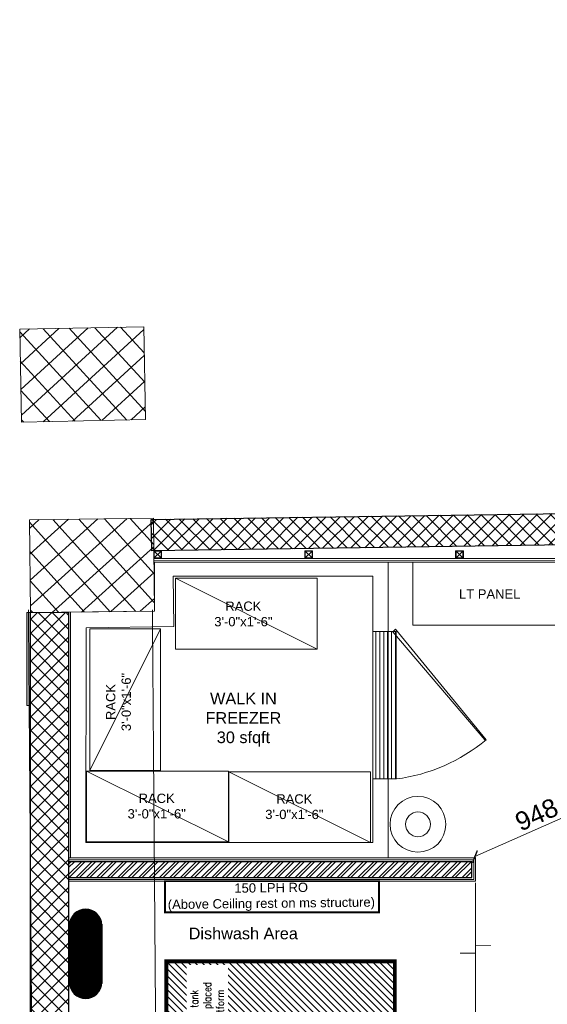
# Model space of a CAD drawing. Header units: millimetres. Extents: x 508219 to 745096, y 311341 to 352167.
# Tile 4 of 47: x 512833 to 516237, y 345259 to 351614. Entities that reach past the tile are written whole.
import ezdxf

# ---------------------------------------------------------------- set-up
doc = ezdxf.new("R2010")
doc.units = ezdxf.units.MM
doc.header["$PDMODE"] = 34
for name, pattern in [('( Hidden )', [0.375, 0.25, -0.125]), ('ACAD_ISO02W100', [15, 12, -3]), ('DASHED', [0.75, 0.5, -0.25])]:
    doc.linetypes.add(name, pattern=pattern)
doc.layers.get('0').update_dxf_attribs({"color": 252})
for name, color, linetype, lineweight in [('01_TEXT', 7, 'Continuous', 5), ('02_BOH-COLD ROOM PANEL', 134, 'Continuous', 18), ('02_EQUIPMENT', 124, 'Continuous', 0), ('02_EQUIPMENT-TEXT', 7, 'Continuous', 0), ('02_EQUIPMENT-VEG', 104, 'Continuous', 0), ('A-COLUMN', 5, 'Continuous', 20), ('A-Dimension', 42, 'Continuous', 9), ('A-FLOR-STRS', 5, 'Continuous', 5), ('A-WALL', 12, 'Continuous', 30), ('A-Wall Hatch', 8, 'Continuous', 5), ('A-Wall Paneling', 1, 'Continuous', 9), ('Facade Paneling', 10, 'Continuous', 5), ('GYSER', 30, 'Continuous', 25), ('Ms Section', 6, 'Continuous', 5), ('PLASTER', 252, 'Continuous', 9), ('Storage Racks', 251, 'Continuous', 20), ('TILE', 44, 'Continuous', 0)]:
    doc.layers.add(name, color=color, linetype=linetype, lineweight=lineweight)
doc.layers.add('Beam', color=7, linetype='ACAD_ISO02W100', lineweight=13, true_color=0x3f7f00)
doc.layers.add('Water Tank', color=7, linetype='Continuous')
doc.styles.add('DIM_75', font='arial.ttf', dxfattribs={"height": 4.5})
doc.styles.add('PDF Arial', font='arial.ttf')
doc.styles.add('ROMANS', font='simplex.shx', dxfattribs={"width": 0.8})
doc.styles.get("Standard").update_dxf_attribs({"font": 'arial.ttf'})
doc.dimstyles.new('DIM-60', dxfattribs={"dimtxt": 120, "dimasz": 60, "dimexe": 5, "dimexo": 0, "dimgap": 25, "dimtad": 1, "dimdec": 0, "dimzin": 0, "dimdsep": 46, "dimtxsty": 'Standard', "dimblk": 'ARCHTICK', "dimcen": 0.09, "dimclrd": 256, "dimclre": 252, "dimclrt": 256, "dimadec": 0, "dimazin": 0, "dimtfac": 1, "dimtdec": 0, "dimtofl": 0, "dimtmove": 0, "dimatfit": 3, "dimfxl": 0, "dimtolj": 1, "dimtzin": 0, "dimlwd": -1, "dimlwe": 0, "dimarcsym": 0})

# ---------------------------------------------------------------- blocks, each defined once
blk = doc.blocks.new('SQ COL')
blk.add_lwpolyline([(400, -300), (400, 300), (-400, 300), (-400, -300)], close=True)
blk = doc.blocks.new('A$Cdd9ef9fa')
at = {"layer": '01_TEXT'}
h = blk.add_hatch(color=256, dxfattribs=at)
h.dxf.hatch_style = 1
h.paths.add_polyline_path([(3, 47), (47, 47), (47, 3), (3, 3)], flags=16)
h.paths.add_polyline_path([(0, 50), (50, 50), (50, 0), (0, 0)])
at = {"ltscale": 1000}
for p, q in [((3, 3), (47, 47)), ((47, 3), (3, 47))]:
    blk.add_line(p, q, dxfattribs=at)
for points in [[(0, 50), (50, 50), (50, 0), (0, 0)], [(3, 47), (47, 47), (47, 3), (3, 3)]]:
    blk.add_lwpolyline(points, close=True, dxfattribs=at)
blk = doc.blocks.new('RACK')
blk.add_line((-36, -18), (0, 0))
blk.add_lwpolyline([(-36, 0), (0, 0), (0, -18), (-36, -18)], close=True)
blk = doc.blocks.new('Cold Room Door')
at = {"layer": '02_BOH-COLD ROOM PANEL', "linetype": 'ByBlock'}
h = blk.add_hatch(dxfattribs=at)
h.set_pattern_fill('_USER', color=256, angle=1620, style=0, pattern_type=0)
h.set_pattern_definition([(360, (-20.7372, -954.2509), (6e-16, -1), [])])
h.paths.add_polyline_path([(0, 6), (37.5, 6), (37.5, 0), (0, 0)])
h = blk.add_hatch(dxfattribs=at)
h.set_pattern_fill('_USER', color=256, angle=1620, style=0, pattern_type=0)
h.set_pattern_definition([(360, (-20.7372, -954.2509), (6e-16, -1), [])])
h.paths.add_polyline_path([(37.5, 6), (0, 6), (0, 0), (37.5, 0)])
at = {"layer": '02_BOH-COLD ROOM PANEL', "linetype": 'ByBlock', "elevation": 0}
blk.add_lwpolyline([(-0.56, 5.81), (0.15, 5.1), (27.54, 28.5), (27.54, 28.79)], close=True, dxfattribs=at)
at = {"layer": '02_BOH-COLD ROOM PANEL', "linetype": 'ByBlock'}
for points in [[(0, 6), (37.5, 6), (37.5, 0), (0, 0), (0, 6)], [(37.5, 6), (0, 6), (0, 0), (37.5, 0), (37.5, 6)]]:
    blk.add_lwpolyline(points, dxfattribs=at)
blk.add_arc((-6.53, 0.33), 44.4, 7.3437, 39.8722, dxfattribs=at)
blk = doc.blocks.new('_ArchTick')
at = {"color": 0, "linetype": 'ByBlock', "const_width": 0.15}
blk.add_lwpolyline([(-0.5, -0.5), (0.5, 0.5)], dxfattribs=at)
blk = doc.blocks.new('*D278')
at = {"layer": 'A-Dimension', "transparency": 16777216}
blk.add_line((515770.7, 346211.7), (516636.6, 346597.3), dxfattribs=at)
at = {"layer": 'A-Dimension', "color": 252, "linetype": '( Hidden )', "lineweight": 0, "transparency": 16777216}
for p, q in [((516640.4, 346588.6), (516634.5, 346601.8)), ((515774.5, 346203), (515768.6, 346216.3))]:
    blk.add_line(p, q, dxfattribs=at)
at = {"layer": 'DEFPOINTS', "color": 0, "transparency": 16777216}
for p in [(516636.6, 346597.3), (516640.4, 346588.6), (515774.5, 346203)]:
    blk.add_point(p, dxfattribs=at)
at = {"layer": 'A-Dimension', "transparency": 16777216, "xscale": 60, "yscale": 60, "zscale": 60}
for p, rotation in [((516636.6, 346597.3), 24.00078041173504), ((515770.7, 346211.7), 204.0007804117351)]:
    blk.add_blockref('_ArchTick', p, dxfattribs=dict(at, rotation=rotation))
at = {"layer": 'A-Dimension', "transparency": 16777216, "insert": (516168.5, 346483.3), "char_height": 120, "attachment_point": 5, "rotation": 24.00078}
blk.add_mtext('\\A1;948', dxfattribs=at)
blk = doc.blocks.new('LOFT TANK')
at = {"layer": 'Water Tank', "ltscale": 1500, "true_color": 0xadff5c}
h = blk.add_hatch(dxfattribs=at)
h.set_pattern_fill('ANSI31', color=81, scale=250)
h.set_pattern_definition([(45, (0, 0), (-22.097087, 22.097087), [])])
h.paths.add_polyline_path([(507622.6, -216195.1), (507622.6, -214721.9), (506835.2, -214721.9), (506835.2, -216195.1)])
at = {"layer": 'Water Tank', "color": 161, "linetype": 'DASHED', "ltscale": 10, "true_color": 0x8f8fff, "const_width": 25.4}
blk.add_lwpolyline([(507622.6, -216195.1), (507622.6, -214721.9), (506835.2, -214721.9), (506835.2, -216195.1)], close=True, dxfattribs=at)
at = {"layer": 'Water Tank', "color": 161, "linetype": 'DASHED', "ltscale": 10, "true_color": 0x8f8fff, "insert": (506880.7, -214984.5), "char_height": 50, "width": 694.617, "attachment_point": 4, "style": 'ROMANS', "bg_fill": 3, "box_fill_scale": 1.5, "bg_fill_color": 256, "bg_fill_transparency": 0}
blk.add_mtext('\\pi57.78465;{\\C0; 500 ltrs loft tank \\P\\pi42.54656;(58x31x16ht) placed  \\P\\pi74.92751;on a MS Platform }', dxfattribs=at)
blk = doc.blocks.new('A$C0125187C')
at = {"layer": 'GYSER', "lineweight": 0, "true_color": 0x939598}
h = blk.add_hatch(dxfattribs=at)
h.set_pattern_fill('ANSI31', color=252, scale=50, angle=90, style=0)
h.set_pattern_definition([(135, (0, 0), (-4.41942, -4.41942), [])])
edge = h.paths.add_edge_path()
edge.add_line((6.8, 103.2), (6.1, 472.6))
edge.add_arc((103.4, 472.7), 97.2, 0.10432, 180.10432, ccw=False)
edge.add_line((200.6, 472.9), (201.3, 103.5))
edge.add_arc((104, 103.4), 97.2, -179.89568, 0.10432, ccw=False)
at = {"layer": 'GYSER', "color": 211, "ltscale": 10, "true_color": 0xff7fff}
for points in [[(7, 97.1), (0.7, 97.1), (0, 478.7), (6.3, 478.7)], [(200.4, 479), (206.7, 479), (207.4, 97.4), (201.1, 97.4)]]:
    blk.add_lwpolyline(points, dxfattribs=at)
at = {"layer": 'GYSER', "color": 201, "ltscale": 10}
for points in [[(6.8, 103.2), (6.1, 472.6)], [(200.6, 472.9), (201.3, 103.5)]]:
    blk.add_lwpolyline(points, dxfattribs=at)
at = {"layer": 'GYSER', "color": 211, "ltscale": 10, "true_color": 0xff7fff}
for centre, start, end in [((103.4, 472.7), 0.10432, 180.10432), ((104, 103.4), 180.10432, 0.10432)]:
    blk.add_arc(centre, 103.4, start, end, dxfattribs=at)
at = {"layer": 'GYSER', "color": 201, "ltscale": 10}
for centre, start, end in [((103.4, 472.7), 0.10432, 180.10432), ((104, 103.4), 180.10432, 0.10432)]:
    blk.add_arc(centre, 97.2, start, end, dxfattribs=at)

msp = doc.modelspace()

# ---------------------------------------------------------------- hatches: boundary and pattern name
at = {"layer": 'A-COLUMN'}
h = msp.add_hatch(dxfattribs=at)
h.set_pattern_fill('ANSI37', color=256, scale=1000, angle=87.461890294, style=0)
h.set_pattern_definition([(132.4618903, (-8110871.98, 1180679.56), (-92.215817, -84.3874582), []), (222.4618903, (-8110871.98, 1180679.56), (84.3874582, -92.215817), [])])
h.paths.add_polyline_path([(512833.34919, 349616.63575), (512845.19848, 349016.75277), (513645.04245, 349032.55182), (513633.19317, 349632.4348)])
h = msp.add_hatch(dxfattribs=at)
h.set_pattern_fill('ANSI37', color=256, scale=1000, angle=87.044179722, style=0)
h.set_pattern_definition([(132.0441797, (-8104521.66, 1242297.41), (-92.8285813, -83.712929), []), (222.0441797, (-8104521.66, 1242297.41), (83.712929, -92.8285813), [])])
h.paths.add_polyline_path([(512895.75156, 348386.66204), (512903.22717, 347786.70861), (513703.16507, 347796.67609), (513695.68946, 348396.62952)])
at = {"layer": 'A-Wall Hatch', "ltscale": 0.25}
h = msp.add_hatch(dxfattribs=at)
h.set_pattern_fill('ANSI37', color=256, scale=20)
h.set_pattern_definition([(45, (-3055861.37, 195079.82), (-44.9012806, 44.9012806), []), (135, (-3055861.37, 195079.82), (-44.9012806, -44.9012806), [])])
h.paths.add_polyline_path([(519877.79113, 348478.09677), (513682.09672, 348388.65104), (513684.9015, 348186.38078), (513684.9339, 348186.38077), (518551.78534, 348256.64232), (518551.78541, 348257.36937), (518601.78541, 348257.36416), (518601.78189, 348223.57335), (518602.21839, 348186.37559), (518602.81026, 348186.37553), (518602.80505, 348136.3803), (518602.94586, 348136.3803), (518602.94586, 348124.38019), (518603.05386, 348115.17684), (518833.03776, 348117.9283), (518831.38966, 348258.38209), (519880.35529, 348271.6741)])
h.paths.add_polyline_path([(518838.72773, 347633.02044), (518608.74396, 347630.26899), (518614.52832, 347137.32774), (518619.67758, 347137.32774), (518619.67759, 347087.32774), (518615.11504, 347087.32774), (518620.65003, 346615.63837), (518621.51837, 346615.63844), (518621.51837, 346541.63847), (518621.86961, 346511.70605), (518854.148, 346514.61199), (518851.25146, 346744.59375), (518849.15296, 346744.56749)])
h.paths.add_polyline_path([(521470.2131, 346777.35843), (519352.5756, 346750.86559), (519355.43347, 346520.88335), (521475.48203, 346534.49749)])
h.paths.add_polyline_path([(527076.62531, 348582.02459), (519877.79113, 348478.09677), (519880.35529, 348271.6741), (522036.02147, 348298.9897), (522041.26802, 347879.60709), (522267.75711, 347882.43342), (522267.75711, 348161.64934), (522265.99452, 348302.53711), (524550.64202, 348329.63335), (524673.57749, 348331.40814), (524685.57752, 348331.58138), (524685.57752, 348331.2337), (527081.6086, 348359.65097)])
h.paths.add_polyline_path([(528167.90782, 348344.8946), (527939.63298, 348342.47751), (527944.24218, 347951.19677), (527956.90809, 347951.19677), (527956.90809, 347251.19677), (527956.14941, 347251.19677), (528002.66285, 344877.64216), (528221.51189, 344880.4644)])
h = msp.add_hatch(dxfattribs=at)
h.set_pattern_fill('ANSI37', color=256, scale=20)
h.set_pattern_definition([(45, (-3055847.68, 195080.09), (-44.9012806, 44.9012806), []), (135, (-3055847.68, 195080.09), (-44.9012806, -44.9012806), [])])
h.paths.add_polyline_path([(512903.35183, 347786.70426), (513149.14959, 347789.77879), (513149.02508, 344948.83123), (512903.22732, 344948.83123)])
h = msp.add_hatch(dxfattribs=at)
h.set_pattern_fill('ANSI32', color=256, scale=5, angle=-180)
h.set_pattern_definition([(225, (4027361.73, 498078.893), (33.67596045, -33.67596045), []), (225, (4027339.28, 498078.893), (33.67596045, -33.67596045), [])])
h.paths.add_polyline_path([(513149.02508, 346077.0557), (515750.54068, 346077.03576), (515750.54068, 346179.03576), (513149.02508, 346179.0557)])
at = {"layer": 'Facade Paneling', "ltscale": 1000, "true_color": 0x939598}
h = msp.add_hatch(dxfattribs=at)
h.set_pattern_fill('ANSI33', color=252, angle=-90)
h.set_pattern_definition([(315, (367202.8375, 3863743.97), (4.49012806, 4.49012806), []), (315, (367202.8375, 3863739.48), (4.49012806, 4.49012806), [3.175, -1.5875])])
h.paths.add_polyline_path([(512903.42572, 347786.70465), (512903.4182, 347186.70465), (512878.4182, 347186.70465), (512878.42572, 347786.70465)])

# ---------------------------------------------------------------- linework, layer by layer
at = {"layer": '02_BOH-COLD ROOM PANEL'}
for points in [[(513161.1478, 347789.92239), (513703.24395, 347796.53696), (513703.24395, 348112.65047), (515210.977, 348112.65047), (515210.977, 346203.04018), (513161.02508, 346203.04018)], [(513261.1478, 347689.45771), (513828.54278, 347696.73128), (513824.48173, 348022.65047), (515110.977, 348022.65047), (515110.977, 346303.04018), (513261.02508, 346303.04018)]]:
    msp.add_lwpolyline(points, close=True, dxfattribs=at)
at = {"layer": '02_EQUIPMENT'}
msp.add_lwpolyline([(516571.09838, 347706.25047), (516571.09838, 348112.65047), (515370.91325, 348112.65047), (515370.91325, 347706.25047)], close=True, dxfattribs=at)
at = {"layer": '02_EQUIPMENT-VEG'}
for radius in [179.99946, 79.99976]:
    msp.add_circle((515402.9194, 346420.60329), radius, dxfattribs=at)
at = {"layer": 'A-FLOR-STRS'}
msp.add_line((515774.54068, 346042.04018), (515774.54068, 345185.26523), dxfattribs=at)
at = {"layer": 'A-FLOR-STRS', "const_width": 5}
msp.add_lwpolyline([(515674.54068, 345588.6527), (515774.54068, 345588.6527), (515774.54068, 345638.6527), (515874.54068, 345638.6527)], dxfattribs=at)
at = {"layer": 'A-WALL', "lineweight": 30}
for points in [[(527081.6086, 348359.65097), (522265.99452, 348302.53711), (522287.82505, 346540.98557), (518621.86961, 346511.70605), (518601.38545, 348257.35839), (513684.9015, 348186.3803), (513682.09672, 348388.65104), (527076.62531, 348582.02459)], [(512903.35183, 347786.70426), (513149.14959, 347789.77879), (513149.02508, 344948.83123), (512903.22732, 344948.83123)]]:
    msp.add_lwpolyline(points, close=True, dxfattribs=at)
at = {"layer": 'A-WALL', "ltscale": 0.25}
msp.add_lwpolyline([(513149.02508, 346077.05573), (515750.54068, 346077.03576), (515750.54068, 346179.03576), (513149.02508, 346179.05573)], close=True, dxfattribs=at)
at = {"layer": 'A-Wall Paneling', "ltscale": 1000}
msp.add_lwpolyline([(513698.92888, 348136.65069), (518602.87418, 348136.48922), (518602.87418, 348124.48911), (513698.92888, 348124.65058)], close=True, dxfattribs=at)
at = {"layer": 'Beam', "ltscale": 0.5}
for p, q in [((512993.08537, 334496.37677), (512889.54837, 347805.87524)), ((513792.73059, 334533.98234), (513689.48613, 347805.87524))]:
    msp.add_line(p, q, dxfattribs=at)
at = {"layer": 'Facade Paneling', "ltscale": 1000}
msp.add_lwpolyline([(512903.42572, 347786.70465), (512903.4182, 347186.70465), (512878.4182, 347186.70465), (512878.42572, 347786.70465)], close=True, dxfattribs=at)
at = {"layer": 'PLASTER'}
msp.add_lwpolyline([(513149.02508, 346065.05573), (515762.54068, 346065.0355), (515762.54068, 346191.0355), (513149.02508, 346191.05573)], close=True, dxfattribs=at)
at = {"layer": 'TILE'}
msp.add_lwpolyline([(513149.02508, 346053.0557), (515774.54068, 346053.03524), (515774.54068, 346203.03524), (513149.02508, 346203.0557)], close=True, dxfattribs=at)
at = {"layer": 'Water Tank', "color": 34, "linetype": 'DASHED', "ltscale": 10, "true_color": 0x963b17, "transparency": 33554687, "const_width": 12}
msp.add_lwpolyline([(513770.95924, 346053.04598), (515151.71131, 346053.04598), (515151.71131, 345852.35183), (513770.95924, 345852.35183)], close=True, dxfattribs=at)

# ---------------------------------------------------------------- block references
at = {"layer": '02_BOH-COLD ROOM PANEL', "xscale": 25.4, "yscale": 25.4, "zscale": 25.4, "rotation": 270}
msp.add_blockref('Cold Room Door', (515110.97678, 347665.73656), dxfattribs=at)
at = {"layer": 'A-COLUMN', "xscale": -1}
for p, rotation in [((513239.19582, 349324.59378), 181.1315971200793), ((513299.45832, 348091.66907), 180.7138865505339)]:
    msp.add_blockref('SQ COL', p, dxfattribs=dict(at, rotation=rotation))
at = {"layer": 'GYSER', "color": 1, "transparency": 33554687, "xscale": 0.999997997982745, "yscale": 0.999997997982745, "zscale": 0.999997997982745, "rotation": 359.8957882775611}
msp.add_blockref('A$C0125187C', (513154.68268, 345296.59614, 0), dxfattribs=at)
at = {"layer": 'Ms Section', "xscale": -1, "rotation": 179.9940296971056}
for p in [(513698.93415, 348186.65113), (514672.44713, 348186.65113), (515645.96011, 348186.65113)]:
    msp.add_blockref('A$Cdd9ef9fa', p, dxfattribs=at)
at = {"layer": 'Storage Racks', "zscale": 25.4}
for p, xscale, yscale, rotation in [((514752.3616, 347551.19521), -25.40000000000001, 25.40000000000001, 180), ((513742.23803, 347682.87871), -25.4, 25.4, 270), ((514179.61946, 346306.59749), -25.40000000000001, 25.40000000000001, 180), ((515096.73122, 346302.76497), -25.40000000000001, 25.40000000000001, 180)]:
    msp.add_blockref('RACK', p, dxfattribs=dict(at, xscale=xscale, yscale=yscale, rotation=rotation))

# ---------------------------------------------------------------- texts
at = {"layer": '02_EQUIPMENT-TEXT', "char_height": 60, "attachment_point": 1, "style": 'PDF Arial'}
for s, insert, width, rotation in [('\\pi-106.86917,l180,t253.13083;RACK\\P\\pi-177.94011,t182.05989;3\'-0"x1\'-6"', (513390.47448, 347020.10029), 372.387176, 90.013480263), ('\\pi2.42824;LT PANEL', (515665.54288, 347937.15863), 391.7050477, 0.013480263), ('\\pi-106.86917,l180,t253.13083;RACK\\P\\pi-177.94011,t182.05989;3\'-0"x1\'-6"', (514086.64646, 347858.64781), 372.387176, 0.013480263), ('\\pi-106.86917,l180,t253.13083;RACK\\P\\pi-177.94011,t182.05989;3\'-0"x1\'-6"', (513527.41695, 346618.16819), 372.387176, 0.013480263), ('\\pi-106.86917,l180,t253.13083;RACK\\P\\pi-177.94011,t182.05989;3\'-0"x1\'-6"', (514415.52871, 346614.33567), 372.387176, 0.013480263)]:
    msp.add_mtext(s, dxfattribs=dict(at, insert=insert, width=width, rotation=rotation))
at = {"layer": '02_EQUIPMENT-TEXT', "char_height": 75, "width": 797.4813773, "attachment_point": 2, "style": 'DIM_75'}
for s, insert in [('\\pt0;WALK IN FREEZER\\P30 sfqft', (514276.9735, 347269.59673)), ('\\pt0;Dishwash Area', (514275.85426, 345753.51124))]:
    msp.add_mtext(s, dxfattribs=dict(at, insert=insert))
at = {"layer": 'Water Tank', "color": 34, "ltscale": 10, "true_color": 0x963b17, "transparency": 33554687, "insert": (514455.56065, 346041.31157), "char_height": 60, "width": 1348.5126876, "attachment_point": 2, "rotation": 0.673394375, "style": 'DIM_75'}
msp.add_mtext('{\\C0;150 LPH RO\\P(Above Ceiling rest on ms structure)}', dxfattribs=at)

# ---------------------------------------------------------------- dimensions: what is measured, and where the dimension line sits
at = {"layer": 'A-Dimension'}
dim = msp.add_aligned_dim(p1=(515774.54068, 346203.03524), p2=(516640.44616, 346588.57533), distance=9.52638, dimstyle='DIM-60', dxfattribs=at)
dim.commit()
dim.dimension.update_dxf_attribs({"geometry": '*D278', "text_midpoint": (516168.52884, 346483.31796)})

# ---------------------------------------------------------------- next in the draw order: block references
at = {"layer": 'Water Tank', "xscale": 1.00021061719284, "yscale": 1.00021061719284, "zscale": 1.00021061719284, "rotation": 90}
msp.add_blockref('LOFT TANK', (299013.15537, -162194.30016), dxfattribs=at)

# ---------------------------------------------------------------- next in the draw order: linework, layer by layer
at = {"layer": 'TILE'}
msp.add_line((518546.96359, 348112.65052), (513698.92888, 348112.65052), dxfattribs=at)

doc.saveas('drawing.dxf')
